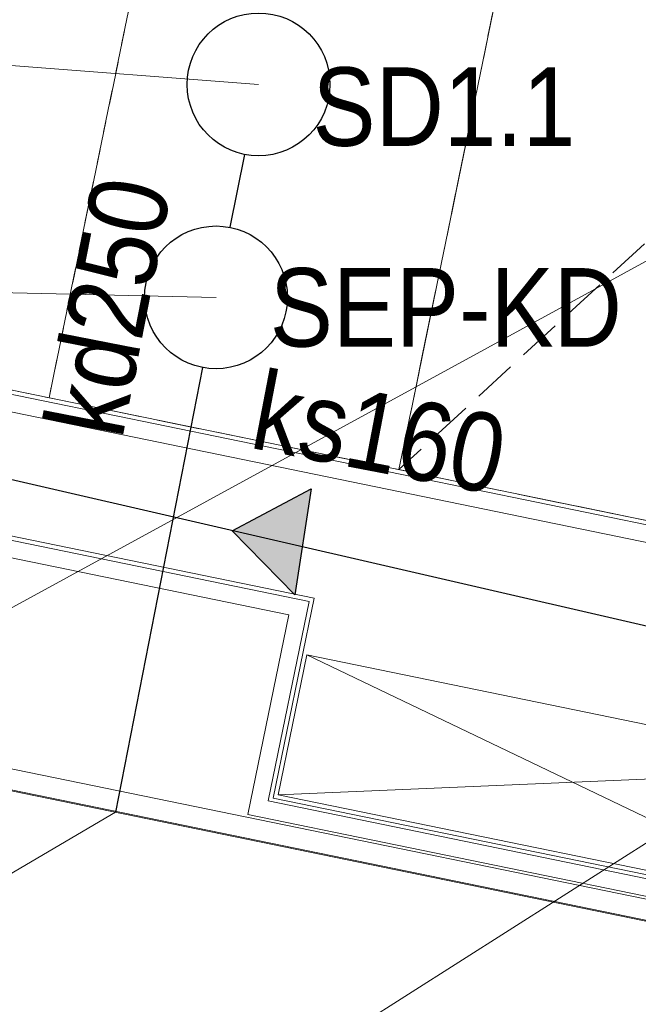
# Model space of a CAD drawing. Header units: millimetres. Extents: x 19047 to 276906, y -533553 to -451719.
# Tile 5 of 36: x 46570 to 50900, y -489605 to -482709. Entities that reach past the tile are written whole.
import ezdxf
from ezdxf.lldxf.tags import DXFTag

# ---------------------------------------------------------------- set-up
doc = ezdxf.new("R2010")
doc.units = ezdxf.units.MM
doc.header["$MEASUREMENT"] = 0
doc.linetypes.add('Krawędzie ukryte drobniejsze', pattern=[425, 300, -125])
doc.linetypes.add('Krawędzie ukryte dłuższe', pattern=[1125, 1000, -125])
doc.layers.add('IS_Węzeł_sieci_kanalizacyjnej_-_opisy', color=7, linetype='Continuous')
for name, color, linetype, lineweight, true_color in [('PZT_i_KD', 7, 'Continuous', 30, 0x136734), ('PZT_i_KS', 7, 'Continuous', 30, 0x4c3926), ('PZT_Nr_pióra__201', 7, 'Continuous', 5, 0x595959)]:
    doc.layers.add(name, color=color, linetype=linetype, lineweight=lineweight, true_color=true_color)
for name, color, linetype, lineweight in [('PZT_Nr_pióra__1', 7, 'Continuous', 13), ('PZT_Nr_pióra__101', 7, 'Continuous', 5), ('PZT_Nr_pióra__41', 7, 'Continuous', 15), ('WOD-KAN zbiornik deszcz_Nr_pióra__41', 7, 'Continuous', 15)]:
    doc.layers.add(name, color=color, linetype=linetype, lineweight=lineweight)
doc.styles.add('GENERATED_STYLE_9', font='txt')
doc.linetypes.add('Przekreślana podwójnie kopia-000', pattern='A,0,[2,PAB PZT Rew_1 11_04_20251.Shx,S=9.920635,R=0,X=0,Y=0],-1250,0', length=1250)
tags = doc.linetypes.add('SOLID', pattern=[10, 10, 0]).pattern_tags.tags
tags[6:7] = [DXFTag(74, 4), DXFTag(75, 0), DXFTag(340, '0'), DXFTag(46, 0.0), DXFTag(50, 0.0), DXFTag(44, 0.0), DXFTag(45, 0.0)]
tags[4:5] = [DXFTag(74, 4), DXFTag(75, 0), DXFTag(340, '0'), DXFTag(46, 0.0), DXFTag(50, 0.0), DXFTag(44, 0.0), DXFTag(45, 0.0)]

msp = doc.modelspace()

# ---------------------------------------------------------------- hatches: boundary and pattern name
at = {"lineweight": 30}
msp.add_hatch(color=32, dxfattribs=at).paths.add_polyline_path([(48058.5, -486289.3), (48495, -486736.7), (48610.2, -485995.6)])

# ---------------------------------------------------------------- linework, layer by layer
at = {"color": 32, "lineweight": 30}
msp.add_line((52183.6, -487239.8), (42100.7, -484912.5), dxfattribs=at)
msp.add_lwpolyline([(48495, -486736.7), (48058.5, -486289.3), (48610.2, -485995.6), (48495, -486736.7)], dxfattribs=at)
at = {"layer": 'IS_Węzeł_sieci_kanalizacyjnej_-_opisy', "linetype": 'SOLID', "lineweight": 20, "ltscale": 10}
for p, q in [((26742, -481528.5), (48242.2, -483162.2)), ((30749.9, -495444.6), (54183.8, -482635.2)), ((26421.9, -484161.6), (47944.4, -484653.6)), ((32296.9, -500328.4), (52936.6, -487216.6)), ((30426.7, -498136.1), (47241.6, -488258.6))]:
    msp.add_line(p, q, dxfattribs=at)
at = {"layer": 'PZT_i_KD'}
for p, q in [((48143.7, -483652.5), (48041.2, -484163)), ((47848.7, -485144.3), (47241, -488258.9))]:
    msp.add_line(p, q, dxfattribs=at)
for centre in [(48242.2, -483162.2), (47944.4, -484653.6)]:
    msp.add_circle(centre, 500, dxfattribs=at)
at = {"layer": 'PZT_Nr_pióra__1', "linetype": 'Continuous'}
for p, q in [((48580.2, -487156.9), (52297.2, -488941.4)), ((52498.4, -487961.8), (48379, -488136.5))]:
    msp.add_line(p, q, dxfattribs=at)
at = {"layer": 'PZT_Nr_pióra__1', "linetype": 'Continuous', "flags": 128}
msp.add_lwpolyline([(76183.1, -497952), (75828.1, -499662.9), (60265.3, -496433.1), (60560, -495013.3), (54021.6, -493656.4), (54846.3, -489649), (48166.9, -488274.3), (48454.7, -486875.9), (37992.7, -484726.8), (39477.7, -477497.7)], dxfattribs=at)
msp.add_lwpolyline([(52498.4, -487961.8), (48580.2, -487156.9), (48379, -488136.5), (52297.2, -488941.4)], close=True, dxfattribs=at)
at = {"layer": 'PZT_Nr_pióra__101', "linetype": 'Continuous', "flags": 128}
for points in [[(76091.7, -497810.8), (75735, -499521.1), (60409.2, -496340.4), (60703.8, -494920.6), (54163.3, -493563.2), (54988.1, -489555.4), (48308.7, -488180.7), (48596.5, -486782.5), (38134.4, -484633.4), (39571.1, -477639.4)], [(76068, -497775.3), (75711.8, -499485.6), (60444.7, -496317.1), (60739.3, -494897.4), (54198.7, -493539.9), (55023.6, -489532.1), (48343.6, -488159.8), (48631.9, -486759.2), (38169.8, -484610), (39594.4, -477674.9)]]:
    msp.add_lwpolyline(points, dxfattribs=at)
for points in [[(40435, -478950.1), (40288.1, -478919.9), (39251.8, -483964.6), (52866.8, -486761.8), (53751.8, -482547), (53752.3, -482547.1, -0.414333), (54559.2, -482004.7), (58315.9, -482778), (58285.7, -482924.9), (60244.6, -483328.2), (60274.9, -483181.3), (70525.7, -485291.3, -0.348517), (70981, -486052.5), (69131.9, -495053.9), (69278.5, -495084)], [(40399.6, -478973.4), (39393.5, -483871.2), (52776.8, -486620.4), (53616.6, -482518.6, -0.414235), (54583.7, -481887.3)], [(40435, -478950.1), (39428.9, -483847.8), (52750.7, -486584.4), (53587.2, -482512.5, -0.414214), (54589.8, -481857.9), (54600.8, -481860.2)]]:
    msp.add_lwpolyline(points, format="xyb", dxfattribs=at)
at = {"layer": 'PZT_Nr_pióra__201', "linetype": 'Krawędzie ukryte drobniejsze'}
msp.add_line((53756.9, -481686.7), (49224.4, -485860), dxfattribs=at)
at = {"layer": 'PZT_Nr_pióra__201', "linetype": 'Krawędzie ukryte drobniejsze', "flags": 128}
for points in [[(45332.8, -479956.2), (47781.6, -480459.2), (46775.5, -485357), (44326.7, -484853.9)], [(47781.6, -480459.2), (50230.5, -480962.3), (49224.4, -485860), (46775.5, -485357)], [(50230.5, -480962.3), (53756.9, -481686.7), (52750.7, -486584.4), (49224.4, -485860)]]:
    msp.add_lwpolyline(points, close=True, dxfattribs=at)
at = {"layer": 'PZT_Nr_pióra__41', "linetype": 'Krawędzie ukryte dłuższe', "flags": 128}
msp.add_lwpolyline([(53756.9, -481686.7), (52750.7, -486584.4), (49224.4, -485860), (50230.5, -480962.3)], close=True, dxfattribs=at)
at = {"layer": 'PZT_Nr_pióra__41', "linetype": 'Przekreślana podwójnie kopia-000', "flags": 128}
msp.add_lwpolyline([(44300.7, -489713.6), (42673, -497682.5), (52272.3, -499654.4), (54344.9, -489565.1), (44745.8, -487593.2), (44485.6, -488833)], dxfattribs=at)
at = {"layer": 'WOD-KAN zbiornik deszcz_Nr_pióra__41', "linetype": 'Continuous', "flags": 128}
for points in [[(54167.8, -489681.9), (44862.1, -487770.2), (42849.9, -497565.7), (52155.6, -499477.3)], [(54177.4, -489677.5), (44871.7, -487765.9), (42859.5, -497561.3), (52165.2, -499472.9)]]:
    msp.add_lwpolyline(points, close=True, dxfattribs=at)

# ---------------------------------------------------------------- texts
at = {"layer": 'PZT_i_KD', "color": 7, "linetype": 'Continuous', "style": 'GENERATED_STYLE_9', "width": 0.9}
msp.add_text('kd250', height=550, rotation=78.9249, dxfattribs=at).set_placement((47286.5, -485655.8))
at = {"layer": 'PZT_i_KD', "color": 7, "linetype": 'Continuous', "char_height": 550, "attachment_point": 8, "style": 'GENERATED_STYLE_9'}
for s, insert in [('\\A1;{\\W0.9;SD1.1}', (49539.4, -483600.5)), ('\\A1;{\\W0.9;SEP-KD}', (49553.1, -485006.4))]:
    msp.add_mtext(s, dxfattribs=dict(at, insert=insert))
at = {"layer": 'PZT_i_KS', "color": 7, "linetype": 'Continuous', "style": 'GENERATED_STYLE_9', "width": 0.9}
msp.add_text('ks160', height=550, rotation=349.14442, dxfattribs=at).set_placement((48168.5, -485704.7))

doc.saveas('drawing.dxf')
